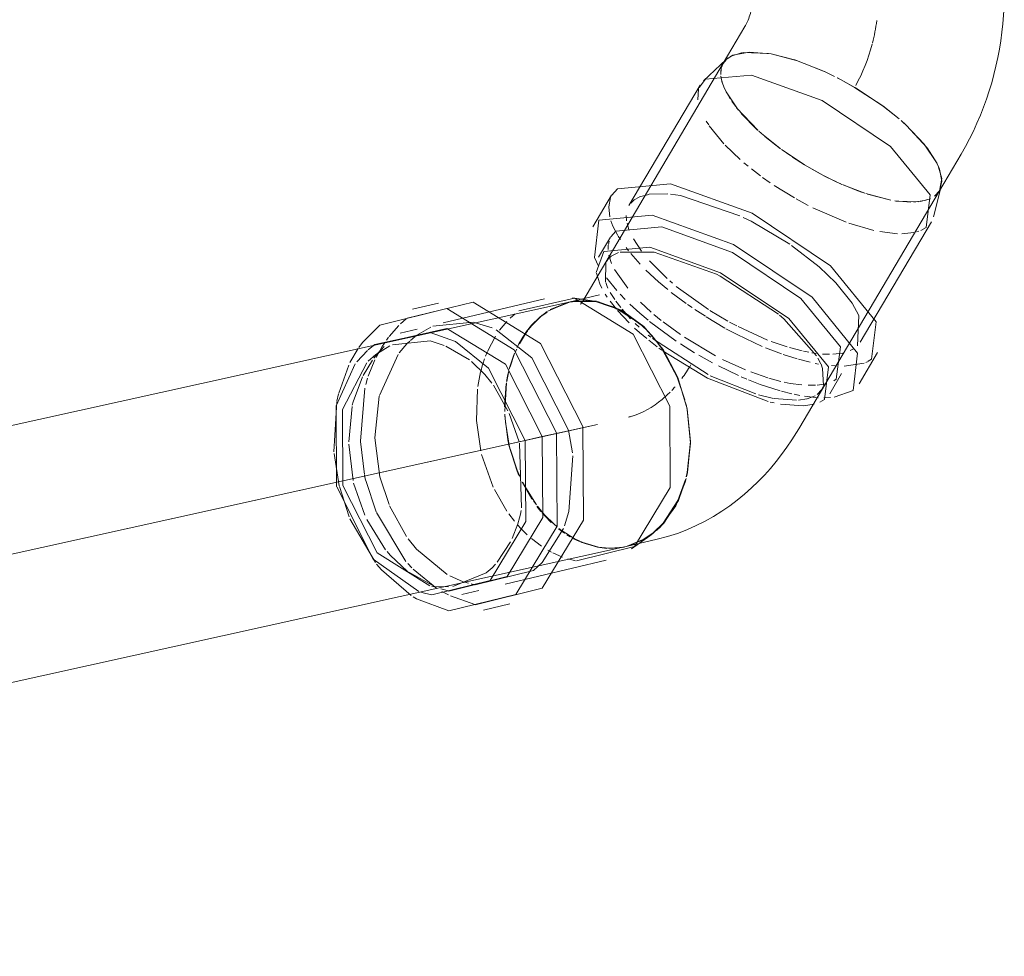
# Model space of a CAD drawing. Header units: millimetres. Extents: x -121 to 29920, y 1231 to 31888.
# Tile 68 of 106: x 13710 to 13906, y 8014 to 8201. Entities that reach past the tile are written whole.
import ezdxf

# ---------------------------------------------------------------- set-up
doc = ezdxf.new("R2010")
doc.units = ezdxf.units.MM
doc.linetypes.add('ADSK_Осевая', pattern=[700, 500, -100, 0, -100])
doc.layers.add('P-PIPE-____-CNTR', color=3, linetype='ADSK_Осевая', lineweight=20)
doc.layers.add('P-PIPE-____-OTLN', color=3, linetype='Continuous', lineweight=20)

# ---------------------------------------------------------------- blocks, each defined once
blk = doc.blocks.new('ADSK_ППР_Отвод канализационный_Составной - Отвод раструбный-1666830-3D severage Left')
at = {"layer": 'P-PIPE-____-OTLN', "color": 22}
for p, q in [((-10930.22, 8199.36), (-10934.56, 8192.01)), ((-10933.94, 8192.77), (-10938.5, 8188.48)), ((-10933.94, 8192.77), (-10938.5, 8188.48)), ((-10934.56, 8192.01), (-10962.55, 8144.61)), ((-10911.82, 8189.1), (-10911.17, 8188.77)), ((-10911.82, 8189.1), (-10911.17, 8188.77)), ((-10939.15, 8187.67), (-10953.35, 8163.64)), ((-10939.15, 8187.67), (-10953.35, 8163.64)), ((-10891.51, 8166.58), (-10887.17, 8173.92)), ((-10891.74, 8171.57), (-10891.48, 8170.9)), ((-10891.74, 8171.57), (-10891.48, 8170.9)), ((-10892.69, 8161.43), (-10891.13, 8167.48)), ((-10892.69, 8161.43), (-10891.13, 8167.48)), ((-10891.01, 8168.5), (-10891.51, 8166.58)), ((-10891.01, 8168.5), (-10891.51, 8166.58)), ((-10956.83, 8165.7), (-10960.52, 8159.45)), ((-10956.83, 8165.7), (-10960.52, 8159.45)), ((-10919.5, 8119.18), (-10891.51, 8166.58)), ((-10907.28, 8136.43), (-10893.09, 8160.45)), ((-10907.28, 8136.43), (-10893.09, 8160.45)), ((-10957.04, 8157.39), (-10959.4, 8153.39)), ((-10957.04, 8157.39), (-10959.4, 8153.39)), ((-10956.91, 8153.57), (-10957.44, 8153.08)), ((-10956.91, 8153.57), (-10957.44, 8153.08)), ((-10935.16, 8149.59), (-10935.88, 8149.96)), ((-10935.16, 8149.59), (-10935.88, 8149.96)), ((-10959.17, 8145.84), (-10965.34, 8144.39)), ((-10960.18, 8144.58), (-10964.61, 8145.26)), ((-10984.37, 8144.38), (-10997.5, 8141.25)), ((-10991.24, 8144.24), (-10996.48, 8143)), ((-10970.13, 8145.06), (-10990.31, 8140.29)), ((-10964.17, 8145.18), (-10975.29, 8142.67)), ((-10954.98, 8142.8), (-10959.77, 8144.51)), ((-10950.5, 8139.54), (-10954.97, 8142.8)), ((-10922.46, 8141.07), (-10923.32, 8141.8)), ((-10922.46, 8141.07), (-10923.32, 8141.8)), ((-10949, 8138), (-10950.49, 8139.54)), ((-10992.95, 8138.39), (-11003.94, 8135.97)), ((-10989.59, 8139.18), (-11000.75, 8136.64)), ((-10995.55, 8139.06), (-10998.91, 8138.26)), ((-10987.88, 8136.59), (-10992.95, 8138.39)), ((-10948.86, 8137.85), (-10948.43, 8137.35)), ((-10946.64, 8134.96), (-10948.44, 8137.37)), ((-10943.66, 8129.36), (-10946.63, 8134.95)), ((-10907.49, 8128.12), (-10903.8, 8134.37)), ((-10907.49, 8128.12), (-10903.8, 8134.37)), ((-10914.75, 8131.2), (-10915.08, 8132.06)), ((-10914.75, 8131.2), (-10915.08, 8132.06)), ((-10913.34, 8126.18), (-10910.97, 8130.18)), ((-10913.34, 8126.18), (-10910.97, 8130.18)), ((-10942.19, 8124.94), (-10943.66, 8129.35)), ((-10941.95, 8109.28), (-10942.15, 8108.53)), ((-10953.86, 8095.72), (-10947.69, 8097.18)), ((-10952.81, 8095.28), (-10949.15, 8097.87)), ((-10978.02, 8088.22), (-10957.85, 8092.99)), ((-10994.08, 8086.41), (-10992.59, 8086.07)), ((-10986.62, 8086.19), (-10983.26, 8086.99)), ((-10995.64, 8085.3), (-10989.2, 8082.9)), ((-10982.33, 8083.05), (-10977.09, 8084.28))]:
    blk.add_line(p, q, dxfattribs=at)
at = {"layer": 'P-PIPE-____-OTLN', "color": 10}
for p, q in [((-10934.56, 8191.99), (-10934, 8192.71)), ((-10934, 8192.71), (-10934.56, 8191.99)), ((-10934.56, 8192.01), (-10934.1, 8192.61)), ((-10934.56, 8192.01), (-10934.1, 8192.61)), ((-10933.94, 8192.77), (-10933.57, 8193.08)), ((-10933.94, 8192.77), (-10933.57, 8193.08)), ((-10925.55, 8193.97), (-10924.98, 8193.87)), ((-10925.55, 8193.97), (-10924.98, 8193.87)), ((-10935.06, 8189.92), (-10935.03, 8190.55)), ((-10935.06, 8189.92), (-10935.03, 8190.55)), ((-10935.05, 8189.77), (-10934.94, 8191.05)), ((-10934.94, 8191.05), (-10935.05, 8189.77)), ((-10934.95, 8191.01), (-10934.8, 8191.51)), ((-10934.95, 8191.01), (-10934.8, 8191.51)), ((-10934.9, 8191.22), (-10934.56, 8191.99)), ((-10934.56, 8191.99), (-10934.9, 8191.22)), ((-10934.8, 8191.51), (-10934.56, 8192)), ((-10934.8, 8191.51), (-10934.56, 8192)), ((-10935.03, 8189.51), (-10935.03, 8189.54)), ((-10935.03, 8189.54), (-10935.03, 8189.51)), ((-10934.74, 8188.11), (-10935.02, 8189.44)), ((-10934.74, 8188.11), (-10935.02, 8189.44)), ((-10934.65, 8187.86), (-10934.89, 8188.69)), ((-10934.89, 8188.69), (-10934.65, 8187.86)), ((-10911.85, 8189.12), (-10911.21, 8188.78)), ((-10911.21, 8188.78), (-10911.85, 8189.12)), ((-10939.49, 8186.92), (-10939.63, 8184.75)), ((-10939.49, 8186.92), (-10939.63, 8184.75)), ((-10934.32, 8187.01), (-10934.65, 8187.85)), ((-10934.32, 8187.01), (-10934.65, 8187.85)), ((-10934.13, 8186.6), (-10934.44, 8187.3)), ((-10934.44, 8187.3), (-10934.13, 8186.6)), ((-10933.2, 8184.95), (-10934.18, 8186.7)), ((-10933.2, 8184.95), (-10934.18, 8186.7)), ((-10931.58, 8182.72), (-10934, 8186.33)), ((-10934, 8186.33), (-10931.58, 8182.72)), ((-10932.14, 8183.43), (-10932.87, 8184.45)), ((-10932.14, 8183.43), (-10932.87, 8184.45)), ((-10927.62, 8178.6), (-10931.93, 8183.16)), ((-10927.62, 8178.6), (-10931.93, 8183.16)), ((-10937.94, 8180.5), (-10937.45, 8179.72)), ((-10937.94, 8180.5), (-10937.45, 8179.72)), ((-10927.81, 8178.78), (-10930.96, 8181.99)), ((-10930.94, 8181.97), (-10927.81, 8178.78)), ((-10937.34, 8179.57), (-10934.44, 8175.98)), ((-10937.34, 8179.57), (-10934.44, 8175.98)), ((-10926.55, 8177.67), (-10927.46, 8178.46)), ((-10927.46, 8178.46), (-10926.55, 8177.67)), ((-10923.28, 8175.07), (-10926.94, 8178)), ((-10923.28, 8175.07), (-10926.94, 8178)), ((-10923.12, 8174.95), (-10926.29, 8177.45)), ((-10926.29, 8177.45), (-10923.12, 8174.95)), ((-10934.17, 8175.7), (-10931.2, 8172.85)), ((-10934.17, 8175.7), (-10931.2, 8172.85)), ((-10918.44, 8171.83), (-10922.92, 8174.81)), ((-10918.44, 8171.83), (-10922.92, 8174.81)), ((-10921.3, 8173.67), (-10922.81, 8174.73)), ((-10922.81, 8174.73), (-10921.3, 8173.67)), ((-10918.36, 8171.78), (-10920.79, 8173.33)), ((-10920.79, 8173.33), (-10918.36, 8171.78)), ((-10930.44, 8172.19), (-10929.62, 8171.51)), ((-10930.44, 8172.19), (-10929.62, 8171.51)), ((-10928.95, 8170.97), (-10927.16, 8169.6)), ((-10928.95, 8170.97), (-10927.16, 8169.6)), ((-10914.25, 8169.48), (-10918.36, 8171.78)), ((-10914.25, 8169.48), (-10918.36, 8171.78)), ((-10914.85, 8169.8), (-10917.12, 8171.05)), ((-10917.12, 8171.05), (-10914.85, 8169.8)), ((-10926.71, 8169.27), (-10925.19, 8168.2)), ((-10926.71, 8169.27), (-10925.19, 8168.2)), ((-10913.24, 8168.98), (-10914.85, 8169.8)), ((-10914.85, 8169.8), (-10913.24, 8168.98)), ((-10910.9, 8167.88), (-10914.24, 8169.48)), ((-10910.9, 8167.88), (-10914.24, 8169.48)), ((-10912, 8168.38), (-10913.24, 8168.98)), ((-10913.24, 8168.98), (-10912, 8168.38)), ((-10924.41, 8167.67), (-10920.38, 8165.18)), ((-10924.41, 8167.67), (-10920.38, 8165.18)), ((-10911.13, 8167.98), (-10911.94, 8168.35)), ((-10911.94, 8168.35), (-10911.13, 8167.98)), ((-10907.74, 8166.6), (-10910.83, 8167.85)), ((-10910.83, 8167.85), (-10907.74, 8166.6)), ((-10906.38, 8166.11), (-10910.52, 8167.72)), ((-10906.38, 8166.11), (-10910.52, 8167.72)), ((-10956.98, 8165.25), (-10957.35, 8163.4)), ((-10956.98, 8165.25), (-10957.35, 8163.4)), ((-10949.39, 8165.89), (-10951.25, 8165.37)), ((-10949.39, 8165.89), (-10951.25, 8165.37)), ((-10945.57, 8165.98), (-10949.28, 8165.91)), ((-10945.57, 8165.98), (-10949.28, 8165.91)), ((-10943.1, 8165.64), (-10945.07, 8165.93)), ((-10943.1, 8165.64), (-10945.07, 8165.93)), ((-10931.28, 8161.64), (-10943.1, 8165.64)), ((-10931.28, 8161.64), (-10943.1, 8165.64)), ((-10920.04, 8164.98), (-10917.67, 8163.69)), ((-10920.04, 8164.98), (-10917.67, 8163.69)), ((-10906.9, 8166.29), (-10907.68, 8166.57)), ((-10907.68, 8166.57), (-10906.9, 8166.29)), ((-10901.18, 8164.72), (-10906.15, 8166.04)), ((-10901.18, 8164.72), (-10906.15, 8166.04)), ((-10901.2, 8164.73), (-10905.8, 8165.92)), ((-10905.8, 8165.92), (-10901.19, 8164.73)), ((-10893.29, 8165.03), (-10895.31, 8164.45)), ((-10893.29, 8165.03), (-10895.31, 8164.45)), ((-10893.43, 8164.97), (-10893.43, 8164.97)), ((-10893.43, 8164.97), (-10893.43, 8164.97)), ((-10957.36, 8163.35), (-10957.17, 8161.44)), ((-10957.36, 8163.35), (-10957.17, 8161.44)), ((-10916.68, 8163.19), (-10910.05, 8160.33)), ((-10916.68, 8163.19), (-10910.05, 8160.33)), ((-10900.39, 8164.59), (-10897.17, 8164.32)), ((-10897.16, 8164.32), (-10900.37, 8164.59)), ((-10895.64, 8164.41), (-10900.15, 8164.55)), ((-10895.64, 8164.41), (-10900.15, 8164.55)), ((-10894.16, 8164.71), (-10896.59, 8164.33)), ((-10896.59, 8164.33), (-10894.16, 8164.71)), ((-10953.88, 8161.65), (-10953.81, 8160.63)), ((-10953.88, 8161.65), (-10953.81, 8160.63)), ((-10953.71, 8160.12), (-10953.34, 8158.91)), ((-10953.71, 8160.12), (-10953.34, 8158.91)), ((-10909.57, 8160.16), (-10904.53, 8158.7)), ((-10909.57, 8160.16), (-10904.53, 8158.7)), ((-10895.2, 8158.71), (-10894.14, 8159.31)), ((-10895.2, 8158.71), (-10894.14, 8159.31)), ((-10955.46, 8157.53), (-10955.03, 8156.87)), ((-10955.46, 8157.53), (-10955.03, 8156.87)), ((-10952.45, 8157.01), (-10950.84, 8154.58)), ((-10952.45, 8157.01), (-10950.84, 8154.58)), ((-10903.34, 8158.46), (-10899.85, 8158.05)), ((-10903.34, 8158.46), (-10899.85, 8158.05)), ((-10898.98, 8158.04), (-10896.61, 8158.28)), ((-10898.98, 8158.04), (-10896.61, 8158.28)), ((-10896.09, 8158.41), (-10895.6, 8158.56)), ((-10896.09, 8158.41), (-10895.6, 8158.56)), ((-10957.46, 8155.76), (-10957.49, 8154.92)), ((-10957.46, 8155.76), (-10957.49, 8154.92)), ((-10957.31, 8156.58), (-10957.44, 8155.91)), ((-10957.31, 8156.58), (-10957.44, 8155.91)), ((-10953.89, 8155.28), (-10953.4, 8154.64)), ((-10953.89, 8155.28), (-10953.4, 8154.64)), ((-10957.34, 8153.75), (-10956.8, 8152.1)), ((-10957.34, 8153.75), (-10956.8, 8152.1)), ((-10952.96, 8154.1), (-10951.11, 8151.99)), ((-10952.96, 8154.1), (-10951.11, 8151.99)), ((-10949.27, 8152.66), (-10945.7, 8149.1)), ((-10949.27, 8152.66), (-10945.7, 8149.1)), ((-10957.82, 8149.26), (-10955.77, 8146.74)), ((-10957.82, 8149.26), (-10955.77, 8146.74)), ((-10956.21, 8150.92), (-10953.58, 8147.21)), ((-10956.21, 8150.92), (-10953.58, 8147.21)), ((-10945.19, 8148.65), (-10944.63, 8148.17)), ((-10945.19, 8148.65), (-10944.63, 8148.17)), ((-10943.9, 8147.56), (-10937.52, 8142.94)), ((-10943.9, 8147.56), (-10937.52, 8142.94)), ((-10908.9, 8144.23), (-10912.12, 8148.24)), ((-10908.9, 8144.23), (-10912.12, 8148.24)), ((-10955.08, 8145.99), (-10954.09, 8144.96)), ((-10955.08, 8145.99), (-10954.09, 8144.96)), ((-10944.93, 8146.37), (-10941.93, 8144.15)), ((-10944.93, 8146.37), (-10941.93, 8144.15)), ((-10969.51, 8142.61), (-10965.38, 8144.38)), ((-10965.39, 8144.38), (-10969, 8142.92)), ((-10965.34, 8144.39), (-10961.65, 8144.72)), ((-10962.96, 8144.02), (-10962.95, 8144.03)), ((-10959.77, 8144.51), (-10959.59, 8144.47)), ((-10951.04, 8144.42), (-10948.89, 8142.41)), ((-10951.04, 8144.42), (-10948.89, 8142.41)), ((-10941.68, 8143.97), (-10940.75, 8143.33)), ((-10941.68, 8143.97), (-10940.75, 8143.33)), ((-10976.01, 8142.12), (-10977, 8141.25)), ((-10972.78, 8139.76), (-10970.61, 8141.83)), ((-10969.79, 8142.42), (-10971.02, 8141.49)), ((-10970.22, 8142.12), (-10969.61, 8142.54)), ((-10955.62, 8142.75), (-10953.3, 8140.29)), ((-10955.62, 8142.75), (-10953.3, 8140.29)), ((-10948.35, 8141.95), (-10946.9, 8140.77)), ((-10948.35, 8141.95), (-10946.9, 8140.77)), ((-10940.19, 8142.95), (-10938.11, 8141.59)), ((-10940.19, 8142.95), (-10938.11, 8141.59)), ((-10937.98, 8141.51), (-10934.22, 8139.25)), ((-10937.98, 8141.51), (-10934.22, 8139.25)), ((-10937.25, 8142.77), (-10933.61, 8140.6)), ((-10937.25, 8142.77), (-10933.61, 8140.6)), ((-10977.65, 8140.59), (-10979.1, 8138.85)), ((-10973.87, 8138.37), (-10972.98, 8139.53)), ((-10952.08, 8140.16), (-10951.31, 8139.42)), ((-10952.08, 8140.16), (-10951.31, 8139.42)), ((-10949.23, 8140.59), (-10943.91, 8136.67)), ((-10949.23, 8140.59), (-10943.91, 8136.67)), ((-10946.52, 8140.47), (-10943.08, 8137.97)), ((-10946.52, 8140.47), (-10943.08, 8137.97)), ((-10933.34, 8140.46), (-10931.86, 8139.67)), ((-10933.34, 8140.46), (-10931.86, 8139.67)), ((-10931.61, 8139.54), (-10925.76, 8136.87)), ((-10931.61, 8139.54), (-10925.76, 8136.87)), ((-11001.2, 8137.44), (-11001.62, 8136.87)), ((-10995.94, 8137.55), (-10996.85, 8136.79)), ((-10979.92, 8137.65), (-10981.53, 8134.56)), ((-10974.03, 8138.15), (-10975.26, 8136.11)), ((-10974.82, 8136.9), (-10973.87, 8138.37)), ((-10973.61, 8138.74), (-10974.03, 8138.15)), ((-10949.53, 8137.85), (-10949, 8137.42)), ((-10949.53, 8137.85), (-10949, 8137.42)), ((-10942.25, 8137.41), (-10936.11, 8133.71)), ((-10942.25, 8137.41), (-10936.11, 8133.71)), ((-11002.55, 8135.45), (-11003.71, 8133.37)), ((-11002.08, 8135.55), (-11002.72, 8134.91)), ((-11001.99, 8136.32), (-11002.53, 8135.48)), ((-10997.57, 8136.1), (-10999.08, 8134.35)), ((-10996.98, 8136.67), (-10997.5, 8136.17)), ((-10975.61, 8135.41), (-10975.25, 8136.12)), ((-10949.39, 8136.85), (-10948.39, 8136.06)), ((-10949.39, 8136.85), (-10948.39, 8136.06)), ((-10948.39, 8136.06), (-10947.69, 8135.53)), ((-10948.39, 8136.06), (-10947.69, 8135.53)), ((-10943.07, 8136.12), (-10940.25, 8134.35)), ((-10943.07, 8136.12), (-10940.25, 8134.35)), ((-10924.99, 8136.58), (-10921.85, 8135.5)), ((-10924.99, 8136.58), (-10921.85, 8135.5)), ((-11002.74, 8134.9), (-11004.15, 8133.23)), ((-10999.33, 8134), (-11003.05, 8125.79)), ((-10981.58, 8134.45), (-10981.91, 8133.63)), ((-10977.19, 8131.06), (-10976.12, 8134.28)), ((-10976.25, 8133.95), (-10977.12, 8131.32)), ((-10939.4, 8133.84), (-10936.72, 8132.34)), ((-10939.4, 8133.84), (-10936.72, 8132.34)), ((-10926.15, 8135.34), (-10922.97, 8134.15)), ((-10926.15, 8135.34), (-10922.97, 8134.15)), ((-10922.59, 8134.01), (-10919.86, 8133.15)), ((-10922.59, 8134.01), (-10919.86, 8133.15)), ((-10921.34, 8135.35), (-10918.85, 8134.7)), ((-10921.34, 8135.35), (-10918.85, 8134.7)), ((-10918.6, 8134.64), (-10917.53, 8134.43)), ((-10918.6, 8134.64), (-10917.53, 8134.43)), ((-10916.9, 8134.32), (-10916.03, 8134.2)), ((-10916.9, 8134.32), (-10916.03, 8134.2)), ((-10914.8, 8134.07), (-10913.36, 8134.02)), ((-10914.8, 8134.07), (-10913.36, 8134.02)), ((-10912.73, 8134.03), (-10910.71, 8134.28)), ((-10912.73, 8134.03), (-10910.71, 8134.28)), ((-10909.25, 8134.75), (-10908.61, 8135.1)), ((-10909.25, 8134.75), (-10908.61, 8135.1)), ((-11004.44, 8132.83), (-11006.3, 8129.78)), ((-11003.94, 8132.91), (-11005.27, 8129.66)), ((-10982.48, 8131.97), (-10982.87, 8130.55)), ((-10982.09, 8133.14), (-10982.44, 8132.09)), ((-10935.5, 8131.7), (-10931.51, 8129.79)), ((-10935.5, 8131.7), (-10931.51, 8129.79)), ((-10934.72, 8132.99), (-10930.11, 8130.92)), ((-10934.72, 8132.99), (-10930.11, 8130.92)), ((-10919.58, 8133.07), (-10917.27, 8132.45)), ((-10919.58, 8133.07), (-10917.27, 8132.45)), ((-10916.24, 8132.21), (-10915.6, 8132.07)), ((-10916.24, 8132.21), (-10915.6, 8132.07)), ((-10913.02, 8131.77), (-10912.27, 8131.72)), ((-10913.02, 8131.77), (-10912.27, 8131.72)), ((-10910.47, 8131.68), (-10906.47, 8132.29)), ((-10910.47, 8131.68), (-10906.47, 8132.29)), ((-10906.16, 8132.41), (-10905.7, 8132.62)), ((-10906.16, 8132.41), (-10905.7, 8132.62)), ((-10905.68, 8132.63), (-10905.01, 8133.05)), ((-10905.68, 8132.63), (-10905.01, 8133.05)), ((-10982.88, 8130.54), (-10983.45, 8127.63)), ((-10977.68, 8128.76), (-10977.27, 8130.75)), ((-10930.98, 8129.56), (-10929.87, 8129.09)), ((-10930.98, 8129.56), (-10929.87, 8129.09)), ((-10929.04, 8130.5), (-10925.7, 8129.36)), ((-10929.04, 8130.5), (-10925.7, 8129.36)), ((-11005.41, 8129.26), (-11005.77, 8128.04)), ((-10977.78, 8128.15), (-10978.1, 8123.58)), ((-10978.09, 8122.65), (-10977.75, 8128.33)), ((-10929.51, 8128.94), (-10927.19, 8128.04)), ((-10929.51, 8128.94), (-10927.19, 8128.04)), ((-10927.17, 8128.03), (-10923.24, 8126.75)), ((-10927.17, 8128.03), (-10923.24, 8126.75)), ((-10925.46, 8129.28), (-10923.05, 8128.61)), ((-10925.46, 8129.28), (-10923.05, 8128.61)), ((-10922.43, 8128.46), (-10921.22, 8128.18)), ((-10922.43, 8128.46), (-10921.22, 8128.18)), ((-10921.22, 8128.18), (-10918.89, 8127.92)), ((-10921.22, 8128.18), (-10918.89, 8127.92)), ((-10917.64, 8127.85), (-10916.15, 8127.86)), ((-10917.64, 8127.85), (-10916.15, 8127.86)), ((-10915.82, 8127.88), (-10914.51, 8128.05)), ((-10915.82, 8127.88), (-10914.51, 8128.05)), ((-10914.51, 8128.05), (-10913.95, 8128.18)), ((-10914.51, 8128.05), (-10913.95, 8128.18)), ((-10912.54, 8128.71), (-10912.03, 8129.04)), ((-10912.54, 8128.71), (-10912.03, 8129.04)), ((-11005.96, 8127.31), (-11006.84, 8116.75)), ((-11003.07, 8125.7), (-11003.95, 8117.39)), ((-10983.52, 8127.11), (-10983.73, 8120.83)), ((-10922.92, 8126.66), (-10920.92, 8126.16)), ((-10922.92, 8126.66), (-10920.92, 8126.16)), ((-10920.44, 8126.05), (-10919.89, 8125.94)), ((-10920.44, 8126.05), (-10919.89, 8125.94)), ((-10919.86, 8125.93), (-10919.29, 8125.82)), ((-10919.86, 8125.93), (-10919.29, 8125.82)), ((-10918.35, 8125.66), (-10915.65, 8125.37)), ((-10918.35, 8125.66), (-10915.65, 8125.37)), ((-11011.54, 8124.54), (-11012.1, 8114.58)), ((-11008.5, 8123.62), (-11009.14, 8116.6)), ((-10914.54, 8125.34), (-10913.21, 8125.39)), ((-10914.54, 8125.34), (-10913.21, 8125.39)), ((-10977.95, 8120.53), (-10978.06, 8122.07)), ((-10983.73, 8120.81), (-10982.86, 8114.79)), ((-11009.13, 8116.09), (-11008.29, 8108.86)), ((-11006.83, 8116.62), (-11006.03, 8110.05)), ((-11003.95, 8117.35), (-11002.94, 8109.63)), ((-11012.08, 8114.24), (-11011.05, 8107.79)), ((-10982.68, 8114.04), (-10980.39, 8107.57)), ((-11006.01, 8109.95), (-11005.79, 8108.96)), ((-10974.94, 8109.39), (-10975.8, 8111.43)), ((-11008.18, 8108.38), (-11005.93, 8102)), ((-11005.78, 8108.91), (-11003.67, 8102.66)), ((-11002.93, 8109.58), (-11001.12, 8104.09)), ((-10974.54, 8108.57), (-10972.56, 8105.16)), ((-10971.77, 8104.03), (-10974.4, 8108.28)), ((-11011.02, 8107.68), (-11009.07, 8101.63)), ((-10980.15, 8107.06), (-10977.63, 8102.74)), ((-10972.35, 8104.85), (-10971.89, 8104.2)), ((-11003.61, 8102.52), (-10997.77, 8092.77)), ((-11001.03, 8103.86), (-10997.64, 8097.74)), ((-10977.29, 8102.26), (-10976.14, 8100.76)), ((-10971.56, 8103.76), (-10970.75, 8102.75)), ((-10970.6, 8102.57), (-10971.48, 8103.65)), ((-10970.62, 8102.6), (-10969.98, 8101.87)), ((-10968.05, 8099.98), (-10970.34, 8102.26)), ((-11008.91, 8101.24), (-11003.84, 8092.54)), ((-11005.52, 8101.12), (-11001.8, 8095.08)), ((-10975.48, 8099.98), (-10974.86, 8099.3)), ((-10974.73, 8099.16), (-10973.61, 8098.06)), ((-10967.29, 8099.34), (-10966.04, 8098.42)), ((-10964.24, 8097.32), (-10966.64, 8098.85)), ((-10965.61, 8098.13), (-10964.89, 8097.69)), ((-10972.78, 8097.32), (-10970.77, 8095.79)), ((-10964.22, 8097.31), (-10963.02, 8096.73)), ((-10962.05, 8096.33), (-10963.75, 8097.07)), ((-10962.72, 8096.6), (-10959.43, 8095.61)), ((-10959.43, 8095.61), (-10961.84, 8096.25)), ((-10949.87, 8097.39), (-10950.94, 8096.79)), ((-10969.52, 8095.01), (-10968.79, 8094.61)), ((-10968.47, 8094.44), (-10966.54, 8093.61)), ((-10957.35, 8095.38), (-10959.43, 8095.61)), ((-10959.43, 8095.61), (-10957.63, 8095.4)), ((-10957.36, 8095.38), (-10954.8, 8095.54)), ((-10954.29, 8095.63), (-10957.11, 8095.38)), ((-10997.39, 8092.34), (-10996.61, 8091.48)), ((-10965.5, 8093.26), (-10964.7, 8093.05)), ((-10997.21, 8090.59), (-10991.93, 8087.71)), ((-10996.33, 8091.2), (-10991.61, 8087.38)), ((-10989, 8089.87), (-10986.34, 8088.72)), ((-10986.05, 8088.62), (-10985.3, 8088.4))]:
    blk.add_line(p, q, dxfattribs=at)
at = {"layer": 'P-PIPE-____-OTLN', "color": 9}
for p, q in [((-10933.15, 8193.35), (-10930.7, 8194.14)), ((-10933.15, 8193.35), (-10930.7, 8194.14)), ((-10930.6, 8194.15), (-10925.55, 8193.97)), ((-10930.6, 8194.15), (-10925.55, 8193.97)), ((-10924.98, 8193.87), (-10920.36, 8192.69)), ((-10924.98, 8193.87), (-10920.36, 8192.69)), ((-10920.3, 8192.67), (-10914.41, 8190.36)), ((-10920.3, 8192.67), (-10914.41, 8190.36)), ((-10914.37, 8190.34), (-10912.37, 8189.38)), ((-10914.37, 8190.34), (-10912.37, 8189.38)), ((-10911.17, 8188.77), (-10908.32, 8187.17)), ((-10911.17, 8188.77), (-10908.32, 8187.17)), ((-10908.3, 8187.16), (-10902.84, 8183.55)), ((-10908.3, 8187.16), (-10902.84, 8183.55)), ((-10902.79, 8183.52), (-10899.54, 8180.94)), ((-10902.79, 8183.52), (-10899.54, 8180.94)), ((-10898.88, 8180.36), (-10898.03, 8179.6)), ((-10898.88, 8180.36), (-10898.03, 8179.6)), ((-10898.02, 8179.59), (-10893.98, 8175.22)), ((-10898.02, 8179.59), (-10893.98, 8175.22)), ((-10893.94, 8175.16), (-10891.96, 8172.04)), ((-10893.94, 8175.16), (-10891.96, 8172.04)), ((-10891.48, 8170.9), (-10891.01, 8168.5)), ((-10891.48, 8170.9), (-10891.01, 8168.5)), ((-10891.51, 8166.58), (-10892.49, 8165.5)), ((-10891.51, 8166.58), (-10892.49, 8165.5)), ((-10891.51, 8166.58), (-10892.28, 8165.67)), ((-10892.28, 8165.67), (-10891.51, 8166.58)), ((-10957.44, 8153.08), (-10957.83, 8152.51)), ((-10957.44, 8153.08), (-10957.83, 8152.51)), ((-10955.45, 8154.28), (-10956.91, 8153.57)), ((-10955.45, 8154.28), (-10956.91, 8153.57)), ((-10948.32, 8154.37), (-10955.08, 8154.38)), ((-10948.32, 8154.37), (-10955.08, 8154.38)), ((-10935.88, 8149.96), (-10948.32, 8154.37)), ((-10935.88, 8149.96), (-10948.32, 8154.37)), ((-10957.95, 8152.28), (-10958.02, 8148.48)), ((-10957.95, 8152.28), (-10958.02, 8148.48)), ((-10959.83, 8150.18), (-10959.15, 8148.05)), ((-10959.83, 8150.18), (-10959.15, 8148.05)), ((-10923.57, 8142), (-10935.16, 8149.59)), ((-10923.57, 8142), (-10935.16, 8149.59)), ((-10959.15, 8148.04), (-10958.74, 8147.2)), ((-10959.15, 8148.04), (-10958.74, 8147.2)), ((-10958.07, 8146.02), (-10957.65, 8145.38)), ((-10958.07, 8146.02), (-10957.65, 8145.38)), ((-10957.05, 8146.32), (-10956.17, 8144.94)), ((-10957.05, 8146.32), (-10956.17, 8144.94)), ((-10961.55, 8144.72), (-10960.21, 8144.58)), ((-10960.18, 8144.58), (-10959.77, 8144.51)), ((-10959.59, 8144.47), (-10956.26, 8143.42)), ((-10957.09, 8144.59), (-10955.84, 8143.01)), ((-10957.09, 8144.59), (-10955.84, 8143.01)), ((-10956.24, 8143.42), (-10951.12, 8140.11)), ((-10955.93, 8144.6), (-10954.98, 8143.36)), ((-10955.93, 8144.6), (-10954.98, 8143.36)), ((-10954.7, 8143.02), (-10953.02, 8141.12)), ((-10954.7, 8143.02), (-10953.02, 8141.12)), ((-10999.2, 8139.77), (-11001.11, 8137.55)), ((-10997.73, 8141.08), (-10998.87, 8140.09)), ((-10992.78, 8139.46), (-10995.57, 8137.84)), ((-10984.34, 8140.42), (-10992.42, 8139.62)), ((-10980.59, 8139.27), (-10984.34, 8140.42)), ((-10951.11, 8140.1), (-10949.24, 8138.27)), ((-10915.98, 8133.73), (-10922.46, 8141.07)), ((-10915.98, 8133.73), (-10922.46, 8141.07)), ((-10948.44, 8137.37), (-10949, 8138)), ((-11006.39, 8136.4), (-11007.15, 8135.36)), ((-10992.94, 8136.68), (-11000.46, 8135.88)), ((-10990.16, 8135.79), (-10992.94, 8136.68)), ((-10985.12, 8132.92), (-10989.81, 8135.64)), ((-10948.66, 8137.15), (-10937.58, 8129.97)), ((-10948.66, 8137.15), (-10937.58, 8129.97)), ((-10948.42, 8137.34), (-10946.84, 8135.26)), ((-11007.26, 8135.21), (-11008.91, 8132.39)), ((-11005.44, 8134.77), (-11007.53, 8132.52)), ((-10947.36, 8135.28), (-10946.78, 8134.86)), ((-10947.36, 8135.28), (-10946.78, 8134.86)), ((-10946.83, 8135.25), (-10943.79, 8129.68)), ((-11009.16, 8131.89), (-11011.15, 8126.29)), ((-10915.1, 8132.11), (-10915.69, 8133.24)), ((-10915.1, 8132.11), (-10915.69, 8133.24)), ((-10943.79, 8129.67), (-10942.2, 8124.97)), ((-10937.16, 8129.76), (-10928.03, 8126.12)), ((-10937.16, 8129.76), (-10928.03, 8126.12)), ((-10914.6, 8127.81), (-10914.75, 8131.2)), ((-10914.6, 8127.81), (-10914.75, 8131.2)), ((-10977.44, 8122.78), (-10980.35, 8127.87)), ((-10914.89, 8127.1), (-10914.67, 8127.59)), ((-10914.89, 8127.1), (-10914.67, 8127.59)), ((-11011.19, 8126.13), (-11011.51, 8124.72)), ((-10927.52, 8125.97), (-10924.53, 8125.22)), ((-10927.52, 8125.97), (-10924.53, 8125.22)), ((-10917.81, 8125.15), (-10916.23, 8125.74)), ((-10917.81, 8125.15), (-10916.23, 8125.74)), ((-10915.83, 8126), (-10914.98, 8126.93)), ((-10915.83, 8126), (-10914.98, 8126.93)), ((-10941.97, 8124.04), (-10941.75, 8123.05)), ((-10925.23, 8124.52), (-10924.39, 8124.34)), ((-10925.23, 8124.52), (-10924.39, 8124.34)), ((-10924.42, 8125.2), (-10919.96, 8124.89)), ((-10924.42, 8125.2), (-10919.96, 8124.89)), ((-10923.14, 8124.1), (-10918.6, 8123.79)), ((-10923.14, 8124.1), (-10918.6, 8123.79)), ((-10919.57, 8124.91), (-10917.92, 8125.12)), ((-10919.57, 8124.91), (-10917.92, 8125.12)), ((-10918.55, 8123.79), (-10916.42, 8124.11)), ((-10918.55, 8123.79), (-10916.42, 8124.11)), ((-10975.22, 8116.57), (-10977.19, 8122.22)), ((-10941.75, 8123.04), (-10941.09, 8116.32)), ((-10977.19, 8115.93), (-10977.95, 8120.53)), ((-10964.59, 8114.36), (-10965.39, 8118.9)), ((-10977.19, 8115.91), (-10977.04, 8115.31)), ((-10974.72, 8103.41), (-10975.17, 8116.33)), ((-10941.09, 8116.31), (-10941.71, 8110.33)), ((-10975.8, 8111.43), (-10977.04, 8115.28)), ((-10941.71, 8110.33), (-10941.84, 8109.73)), ((-10942.15, 8108.53), (-10944.02, 8103.84)), ((-10974.95, 8102.19), (-10974.81, 8102.89)), ((-10944.03, 8103.82), (-10947.07, 8099.65)), ((-10976.62, 8097.3), (-10975.45, 8100.28)), ((-10970.62, 8092.56), (-10966.38, 8099.3)), ((-10948.59, 8098.29), (-10949.15, 8097.87)), ((-10947.08, 8099.64), (-10947.76, 8098.98)), ((-10979.59, 8092.59), (-10976.92, 8096.69)), ((-10952.33, 8096.19), (-10953.62, 8095.78)), ((-10949.23, 8097.81), (-10949.87, 8097.39)), ((-10954.65, 8095.56), (-10953.86, 8095.72)), ((-10964.7, 8093.05), (-10963.97, 8092.89)), ((-10980.58, 8091.5), (-10979.89, 8092.24)), ((-10994.82, 8086.64), (-10994.08, 8086.41)), ((-10992.6, 8087.78), (-10989.31, 8087.68)), ((-10990.79, 8087.31), (-10989.28, 8086.87)), ((-10990.59, 8086.77), (-10989.27, 8086.07)), ((-10984.79, 8088.27), (-10984.1, 8088.12)), ((-10996.34, 8085.71), (-10995.64, 8085.3)), ((-10988.87, 8085.88), (-10984.04, 8084.16))]:
    blk.add_line(p, q, dxfattribs=at)
at = {"layer": 'P-PIPE-____-OTLN', "color": 22}
for points in [[(-10930.22, 8199.36, 0), (-10930.1, 8199.56, 0), (-10929.98, 8199.78, 0), (-10929.86, 8200.04, 0), (-10929.73, 8200.31, 0), (-10929.6, 8200.6, 0), (-10929.48, 8200.92, 0), (-10929.36, 8201.25, 0), (-10929.25, 8201.59, 0), (-10929.14, 8201.95, 0), (-10929.04, 8202.32, 0), (-10928.95, 8202.7, 0), (-10928.86, 8203.08, 0), (-10928.79, 8203.47, 0), (-10928.73, 8203.86, 0), (-10928.67, 8204.24, 0), (-10928.63, 8204.63, 0), (-10928.6, 8205.01, 0), (-10928.58, 8205.37, 0), (-10928.57, 8205.73, 0), (-10928.57, 8205.91, 0)], [(-10887.17, 8173.92, 0), (-10886.3, 8175.43, 0), (-10885.49, 8176.96, 0), (-10884.73, 8178.51, 0), (-10884.01, 8180.08, 0), (-10883.33, 8181.66, 0), (-10882.7, 8183.26, 0), (-10882.12, 8184.88, 0), (-10881.58, 8186.5, 0), (-10881.08, 8188.14, 0), (-10880.63, 8189.8, 0), (-10880.23, 8191.46, 0), (-10879.86, 8193.13, 0), (-10879.54, 8194.81, 0), (-10879.27, 8196.5, 0), (-10879.04, 8198.2, 0), (-10878.86, 8199.9, 0), (-10878.72, 8201.61, 0), (-10878.62, 8203.32, 0), (-10878.58, 8205.03, 0), (-10878.57, 8205.91, 0)], [(-10933.78, 8192.91, 0), (-10932.63, 8193.61, 0), (-10929.36, 8194.25, 0), (-10924.98, 8193.87, 0)], [(-10912.8, 8189.59, 0), (-10914.13, 8190.23, 0), (-10919.78, 8192.5, 0), (-10924.98, 8193.87, 0), (-10929.36, 8194.25, 0), (-10932.63, 8193.61, 0), (-10933.78, 8192.91, 0)], [(-10924.98, 8193.87, 0), (-10919.78, 8192.5, 0), (-10914.13, 8190.23, 0), (-10912.8, 8189.59, 0)], [(-10928.9, 8189.67, 0), (-10938.1, 8188.81, 0), (-10939.38, 8187.21, 0)], [(-10928.9, 8189.67, 0), (-10938.1, 8188.81, 0), (-10939.38, 8187.21, 0)], [(-10894.14, 8159.31, 0), (-10893.34, 8165.8, 0), (-10901.24, 8175.44, 0), (-10914.83, 8184.56, 0), (-10928.9, 8189.67, 0)], [(-10894.14, 8159.31, 0), (-10893.34, 8165.8, 0), (-10901.24, 8175.44, 0), (-10914.83, 8184.56, 0), (-10928.9, 8189.67, 0)], [(-10911.21, 8188.78, 0), (-10908.4, 8187.21, 0), (-10902.98, 8183.65, 0), (-10899.51, 8180.92, 0)], [(-10899.51, 8180.92, 0), (-10902.98, 8183.65, 0), (-10908.4, 8187.21, 0), (-10911.21, 8188.78, 0)], [(-10899.13, 8180.58, 0), (-10898.25, 8179.8, 0), (-10894.53, 8175.91, 0), (-10892.07, 8172.25, 0), (-10891.72, 8171.51, 0)], [(-10894.53, 8175.91, 0), (-10898.25, 8179.8, 0), (-10899.13, 8180.58, 0)], [(-10891.72, 8171.51, 0), (-10892.07, 8172.25, 0), (-10894.53, 8175.91, 0)], [(-10891.65, 8171.34, 0), (-10891.03, 8169.07, 0), (-10891.5, 8166.59, 0), (-10891.51, 8166.58, 0)], [(-10891.51, 8166.58, 0), (-10891.5, 8166.59, 0), (-10891.03, 8169.07, 0), (-10891.65, 8171.34, 0)], [(-10945.03, 8168, 0), (-10955.62, 8167.02, 0), (-10956.76, 8165.71, 0)], [(-10945.03, 8168, 0), (-10955.62, 8167.02, 0), (-10956.76, 8165.71, 0)], [(-10905.01, 8133.05, 0), (-10904.09, 8140.52, 0), (-10913.18, 8151.62, 0), (-10928.82, 8162.12, 0), (-10945.03, 8168, 0)], [(-10905.01, 8133.05, 0), (-10904.09, 8140.52, 0), (-10913.18, 8151.62, 0), (-10928.82, 8162.12, 0), (-10945.03, 8168, 0)], [(-10948.72, 8161.76, 0), (-10959.31, 8160.77, 0), (-10960.23, 8153.3, 0), (-10959.37, 8151.61, 0)], [(-10948.72, 8161.76, 0), (-10959.31, 8160.77, 0), (-10960.23, 8153.3, 0), (-10959.37, 8151.61, 0)], [(-10912.47, 8125.47, 0), (-10908.7, 8126.8, 0), (-10907.78, 8134.27, 0), (-10916.87, 8145.38, 0), (-10932.51, 8155.87, 0), (-10948.72, 8161.76, 0)], [(-10912.47, 8125.47, 0), (-10908.7, 8126.8, 0), (-10907.78, 8134.27, 0), (-10916.87, 8145.38, 0), (-10932.51, 8155.87, 0), (-10948.72, 8161.76, 0)], [(-10946.79, 8159.39, 0), (-10955.98, 8158.54, 0), (-10956.97, 8157.4, 0)], [(-10946.79, 8159.39, 0), (-10955.98, 8158.54, 0), (-10956.97, 8157.4, 0)], [(-10912.03, 8129.04, 0), (-10911.23, 8135.52, 0), (-10919.13, 8145.17, 0), (-10932.71, 8154.29, 0), (-10946.79, 8159.39, 0)], [(-10912.03, 8129.04, 0), (-10911.23, 8135.52, 0), (-10919.13, 8145.17, 0), (-10932.71, 8154.29, 0), (-10946.79, 8159.39, 0)], [(-10949.15, 8155.39, 0), (-10958.35, 8154.54, 0), (-10959.86, 8150.34, 0)], [(-10949.15, 8155.39, 0), (-10958.35, 8154.54, 0), (-10959.86, 8150.34, 0)], [(-10915.31, 8124.5, 0), (-10914.39, 8125.03, 0), (-10913.59, 8131.52, 0), (-10921.49, 8141.16, 0), (-10935.07, 8150.28, 0), (-10949.15, 8155.39, 0)], [(-10915.31, 8124.5, 0), (-10914.39, 8125.03, 0), (-10913.59, 8131.52, 0), (-10921.49, 8141.16, 0), (-10935.07, 8150.28, 0), (-10949.15, 8155.39, 0)], [(-10983.95, 8084.14, 0), (-10970.59, 8087.44, 0), (-10962.42, 8100.99, 0), (-10962.54, 8119.61, 0), (-10970.93, 8136.18, 0), (-10984.37, 8144.38, 0)], [(-10963.81, 8092.86, 0), (-10952.21, 8095.73, 0), (-10945.1, 8107.49, 0), (-10945.22, 8123.66, 0), (-10952.5, 8138.06, 0), (-10964.17, 8145.18, 0)], [(-10962.95, 8144.03, 0), (-10962.91, 8144.08, 0), (-10962.85, 8144.16, 0), (-10962.78, 8144.26, 0), (-10962.68, 8144.4, 0), (-10962.58, 8144.57, 0), (-10962.55, 8144.61, 0)], [(-10989.61, 8143.14, 0), (-11002.97, 8139.84, 0), (-11006.39, 8136.4, 0)], [(-10989.2, 8082.9, 0), (-10975.84, 8086.2, 0), (-10967.66, 8099.75, 0), (-10967.79, 8118.37, 0), (-10976.17, 8134.94, 0), (-10989.61, 8143.14, 0)], [(-10989.23, 8086.86, 0), (-10977.62, 8089.73, 0), (-10970.52, 8101.5, 0), (-10970.63, 8117.66, 0), (-10977.91, 8132.06, 0), (-10989.59, 8139.18, 0)], [(-10992.59, 8086.07, 0), (-10980.99, 8088.94, 0), (-10973.88, 8100.7, 0), (-10973.99, 8116.87, 0), (-10981.28, 8131.27, 0), (-10987.87, 8136.59, 0)], [(-10941.09, 8116.67, 0), (-10941.77, 8123.12, 0), (-10942.05, 8124.4, 0)], [(-10947.69, 8097.18, 0), (-10945.66, 8097.72, 0), (-10943.69, 8098.35, 0), (-10941.79, 8099.08, 0), (-10939.95, 8099.89, 0), (-10938.18, 8100.78, 0), (-10936.47, 8101.74, 0), (-10934.83, 8102.77, 0), (-10933.26, 8103.85, 0), (-10931.75, 8104.98, 0), (-10930.31, 8106.17, 0), (-10928.93, 8107.39, 0), (-10927.61, 8108.66, 0), (-10926.35, 8109.96, 0), (-10925.15, 8111.3, 0), (-10924.01, 8112.67, 0), (-10922.92, 8114.07, 0), (-10921.88, 8115.49, 0), (-10920.9, 8116.95, 0), (-10919.96, 8118.42, 0), (-10919.5, 8119.18, 0)], [(-10941.87, 8109.59, 0), (-10941.68, 8110.46, 0), (-10941.09, 8116.67, 0)], [(-10948.5, 8098.36, 0), (-10946.39, 8100.38, 0), (-10943.49, 8104.9, 0), (-10941.99, 8109.14, 0)], [(-10975.45, 8100.28, 0), (-10975.12, 8101.46, 0), (-10974.95, 8102.19, 0)], [(-10988.41, 8087.76, 0), (-10981.76, 8090.46, 0), (-10980.58, 8091.5, 0)]]:
    blk.add_polyline3d(points, dxfattribs=at)
at = {"layer": 'P-PIPE-____-OTLN', "color": 10}
for points in [[(-10951.3, 8165.35, 0), (-10952.29, 8164.79, 0), (-10952.99, 8164.14, 0)], [(-10951.3, 8165.35, 0), (-10952.29, 8164.79, 0), (-10952.99, 8164.14, 0)], [(-10921.31, 8155.94, 0), (-10929.02, 8160.53, 0), (-10930.57, 8161.3, 0)], [(-10921.31, 8155.94, 0), (-10929.02, 8160.53, 0), (-10930.57, 8161.3, 0)], [(-10956.94, 8160.59, 0), (-10956.54, 8159.55, 0), (-10955.57, 8157.71, 0)], [(-10956.94, 8160.59, 0), (-10956.54, 8159.55, 0), (-10955.57, 8157.71, 0)], [(-10912.13, 8148.25, 0), (-10915.44, 8151.42, 0), (-10920.99, 8155.72, 0)], [(-10912.13, 8148.25, 0), (-10915.44, 8151.42, 0), (-10920.99, 8155.72, 0)], [(-10949.97, 8150.81, 0), (-10947.45, 8148.44, 0), (-10945.61, 8146.91, 0)], [(-10949.97, 8150.81, 0), (-10947.45, 8148.44, 0), (-10945.61, 8146.91, 0)], [(-10953.14, 8144.02, 0), (-10951.14, 8142.2, 0), (-10949.53, 8140.84, 0)], [(-10953.14, 8144.02, 0), (-10951.14, 8142.2, 0), (-10949.53, 8140.84, 0)], [(-10907.82, 8135.73, 0), (-10907.54, 8141.77, 0), (-10908.87, 8144.18, 0)], [(-10907.82, 8135.73, 0), (-10907.54, 8141.77, 0), (-10908.87, 8144.18, 0)], [(-10971.02, 8141.49, 0), (-10972.8, 8139.74, 0), (-10973.43, 8138.97, 0)], [(-10952.21, 8139.26, 0), (-10951.25, 8138.4, 0), (-10949.77, 8137.16, 0)], [(-10952.21, 8139.26, 0), (-10951.25, 8138.4, 0), (-10949.77, 8137.16, 0)], [(-10934.01, 8139.13, 0), (-10931.81, 8137.95, 0), (-10926.78, 8135.6, 0)], [(-10934.01, 8139.13, 0), (-10931.81, 8137.95, 0), (-10926.78, 8135.6, 0)], [(-11006.43, 8129.53, 0), (-11008.29, 8124.55, 0), (-11008.45, 8123.87, 0)], [(-10977.32, 8130.52, 0), (-10977.51, 8129.65, 0), (-10977.71, 8128.6, 0)], [(-10978.04, 8121.75, 0), (-10977.43, 8117, 0), (-10977.22, 8116.05, 0)], [(-10977.01, 8115.17, 0), (-10975.54, 8110.76, 0), (-10975.23, 8110.05, 0)], [(-10969.98, 8101.87, 0), (-10968.7, 8100.57, 0), (-10967.79, 8099.76, 0)], [(-10997.31, 8097.28, 0), (-10995.65, 8095.22, 0), (-10989.57, 8090.18, 0)], [(-11001.52, 8094.72, 0), (-11000.9, 8093.98, 0), (-10997.42, 8090.74, 0)]]:
    blk.add_polyline3d(points, dxfattribs=at)
at = {"layer": 'P-PIPE-____-OTLN', "color": 9}
for points in [[(-10957.97, 8148.31, 0), (-10957.66, 8147.51, 0), (-10957.53, 8147.22, 0)], [(-10957.97, 8148.31, 0), (-10957.66, 8147.51, 0), (-10957.53, 8147.22, 0)], [(-10959.77, 8144.51, 0), (-10964.55, 8144.55, 0), (-10965.33, 8144.39, 0)], [(-10965.4, 8118.94, 0), (-10972.67, 8133.3, 0), (-10979.81, 8138.9, 0)], [(-11003.94, 8135.97, 0), (-11004.55, 8135.52, 0), (-11005.31, 8134.89, 0)], [(-11000.94, 8135.69, 0), (-11003.78, 8134, 0), (-11005.25, 8132.65, 0)], [(-10946.49, 8134.66, 0), (-10937.67, 8129.29, 0), (-10925.58, 8124.61, 0)], [(-10946.49, 8134.66, 0), (-10937.67, 8129.29, 0), (-10925.58, 8124.61, 0)], [(-11007.84, 8132.11, 0), (-11011.65, 8123.75, 0), (-11011.56, 8107.67, 0)], [(-11005.57, 8132.3, 0), (-11010.42, 8123, 0), (-11010.33, 8107.94, 0)], [(-10980.63, 8128.27, 0), (-10982.03, 8130.02, 0), (-10984.67, 8132.57, 0)], [(-10966.16, 8099.87, 0), (-10965.28, 8102.73, 0), (-10964.53, 8113.78, 0)], [(-11011.54, 8107.59, 0), (-11004.26, 8093.19, 0), (-10995.18, 8086.76, 0)], [(-11010.31, 8107.89, 0), (-11003.51, 8094.44, 0), (-10993.03, 8087.89, 0)], [(-10953.61, 8095.79, 0), (-10950.2, 8097.19, 0), (-10948.5, 8098.36, 0)], [(-11003.6, 8092.24, 0), (-11002.64, 8091.1, 0), (-10996.7, 8085.94, 0)], [(-10983.98, 8088.1, 0), (-10972.38, 8090.97, 0), (-10970.65, 8092.53, 0)]]:
    blk.add_polyline3d(points, dxfattribs=at)
for centre, start_param, end_param in [((-10921.27, 8201.99), 4.601853, 4.775526), ((-10921.27, 8201.99), 4.247305, 4.592858), ((-10953.6, 8147.25), 4.066615, 4.202659)]:
    blk.add_ellipse(centre, major_axis=(4.73, 25.89), ratio=0.658698, start_param=start_param, end_param=end_param, dxfattribs=at)
at = {"layer": 'P-PIPE-____-OTLN', "color": 10}
for start_param, end_param in [(3.932948, 3.976595), (3.812708, 3.912493), (3.464992, 3.81246), (3.422261, 3.458428)]:
    blk.add_ellipse((-10953.6, 8147.25), major_axis=(4.73, 25.89), ratio=0.658698, start_param=start_param, end_param=end_param, dxfattribs=at)

msp = doc.modelspace()

# ---------------------------------------------------------------- linework, layer by layer
at = {"layer": 'P-PIPE-____-CNTR', "color": 9}
for p in [(13825.3, 8120.06), (13809.67, 8116.6)]:
    msp.add_line(p, (13508.91, 8050), dxfattribs=at)
at = {"layer": 'P-PIPE-____-CNTR', "color": 10}
for p, q in [((13825.3, 8120.06), (13822.24, 8119.38)), ((13819.51, 8118.78), (13814.26, 8117.62)), ((13822.24, 8119.38), (13819.51, 8118.78)), ((13814.26, 8117.62), (13809.67, 8116.6))]:
    msp.add_line(p, q, dxfattribs=at)
at = {"layer": 'P-PIPE-____-OTLN', "color": 22}
for p, q in [((13819.89, 8144.47), (13466.15, 8066.14)), ((13462.31, 8014.08), (13830.7, 8095.65))]:
    msp.add_line(p, q, dxfattribs=at)
at = {"layer": 'P-PIPE-____-OTLN', "color": 10}
for p, q in [((13816.04, 8142.96), (13819.9, 8144.47)), ((13820.51, 8144.59), (13825.12, 8144.58)), ((13814.01, 8141.53), (13815.24, 8142.45)), ((13809.73, 8136.13), (13810.93, 8138.11)), ((13810.93, 8138.11), (13811.39, 8138.76)), ((13807.88, 8131.52), (13808.72, 8133.97)), ((13808.92, 8134.46), (13809.2, 8135.08)), ((13807.22, 8128.61), (13807.42, 8129.65)), ((13807.42, 8129.67), (13807.58, 8130.38)), ((13806.82, 8124.78), (13807.15, 8128.16)), ((13806.79, 8123.58), (13806.82, 8124.78)), ((13812.21, 8105.14), (13810.27, 8108.53)), ((13814.01, 8102.73), (13813.21, 8103.73)), ((13814.78, 8101.83), (13814.27, 8102.41)), ((13816.04, 8100.54), (13814.78, 8101.83)), ((13818.7, 8098.39), (13817.55, 8099.24)), ((13819.85, 8097.65), (13819.2, 8098.06)), ((13821.7, 8096.7), (13820.51, 8097.28)), ((13825.3, 8095.57), (13822, 8096.57)), ((13827.12, 8095.36), (13825.3, 8095.57)), ((13830.09, 8095.53), (13827.55, 8095.34))]:
    msp.add_line(p, q, dxfattribs=at)
at = {"layer": 'P-PIPE-____-OTLN', "color": 9}
for p, q in [((13843.17, 8123.12), (13843.8, 8116.68)), ((13807.8, 8115.29), (13807.65, 8115.9)), ((13830.7, 8095.65), (13830.09, 8095.53))]:
    msp.add_line(p, q, dxfattribs=at)
at = {"layer": 'P-PIPE-____-OTLN', "color": 22}
for points in [[(13825.3, 8144.55, 0), (13830.09, 8142.84, 0), (13834.55, 8139.58, 0), (13838.38, 8134.99, 0), (13841.32, 8129.38, 0), (13843.17, 8123.13, 0)], [(13843.8, 8116.67, 0), (13843.17, 8110.46, 0), (13842.98, 8109.62, 0)], [(13842.85, 8109.1, 0), (13841.32, 8104.89, 0), (13838.38, 8100.35, 0), (13836.39, 8098.44, 0)]]:
    msp.add_polyline3d(points, dxfattribs=at)
at = {"layer": 'P-PIPE-____-OTLN', "color": 10}
for points in [[(13811.57, 8138.99, 0), (13812.21, 8139.77, 0), (13813.78, 8141.33, 0)], [(13807.65, 8115.9, 0), (13807.42, 8116.99, 0), (13806.84, 8121.75, 0)], [(13809.65, 8109.85, 0), (13809.27, 8110.74, 0), (13807.8, 8115.29, 0)]]:
    msp.add_polyline3d(points, dxfattribs=at)
at = {"layer": 'P-PIPE-____-OTLN', "color": 9}
msp.add_polyline3d([(13836.39, 8098.44, 0), (13834.55, 8097.16, 0), (13831.17, 8095.77, 0)], dxfattribs=at)

# ---------------------------------------------------------------- block references
msp.add_blockref('ADSK_ППР_Отвод канализационный_Составной - Отвод раструбный-1666830-3D severage Left', (24784.89, 0), dxfattribs=at)

doc.saveas('drawing.dxf')
